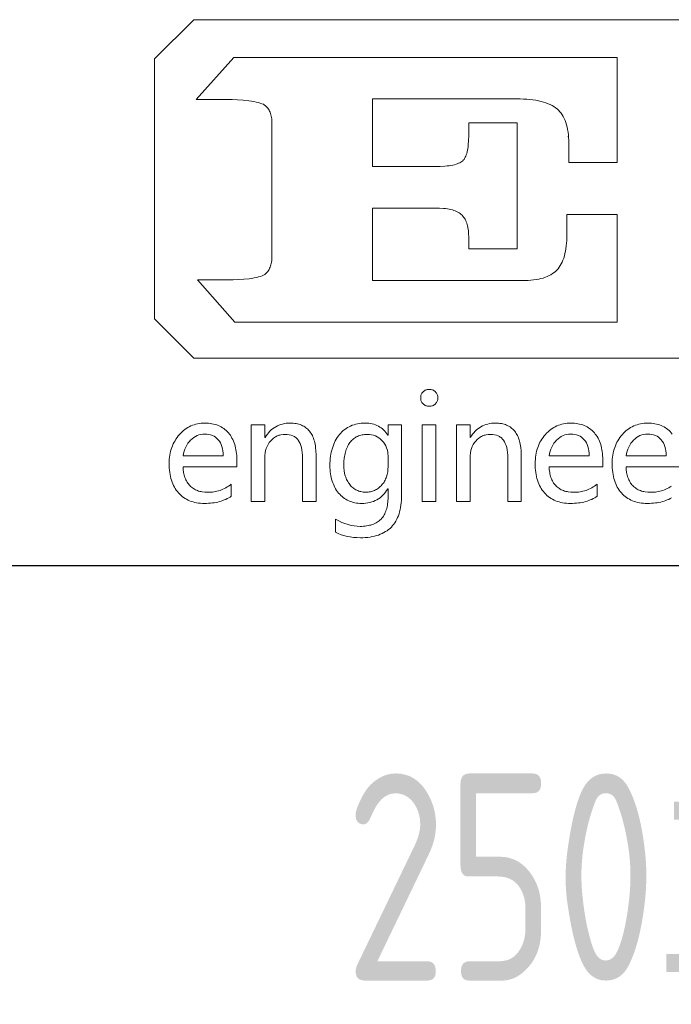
# Model space of a CAD drawing. Header units: millimetres. Extents: x -78 to 1185, y -15 to 876.
# Tile 5 of 9: x 1009 to 1056, y 58 to 130. Entities that reach past the tile are written whole.
import ezdxf
from ezdxf.enums import TextEntityAlignment as Align

# ---------------------------------------------------------------- set-up
doc = ezdxf.new("R2010")
doc.units = ezdxf.units.MM
doc.header["$LTSCALE"] = 30
for name, color, linetype in [('1轮廓实线层', 7, 'Continuous'), ('6文字层', 3, 'Continuous'), ('图层 1', 7, 'Continuous'), ('图框层', 7, 'Continuous')]:
    doc.layers.add(name, color=color, linetype=linetype)
doc.styles.add('PC_TEXTSTYLE', font='isocp.shx', dxfattribs={"width": 0.8, "bigfont": 'hzfs.shx'})

# ---------------------------------------------------------------- blocks, each defined once
blk = doc.blocks.new('PC_TITLE_BLOCK')
for q in [(-40.396, 40.365), (-40.394, 40.343)]:
    blk.add_line((-40.396, 40.343), q)
at = {"layer": '1轮廓实线层'}
blk.add_line((-60, 30), (0, 30), dxfattribs=at)
at = {"layer": '图层 1', "lineweight": 0}
for p, q in [((-50.392, 42.226), (-49.444, 43.174)), ((-49.444, 43.174), (-32.306, 43.174)), ((-49.444, 43.174), (-49.444, 43.174)), ((-50.392, 35.95), (-50.392, 42.226)), ((-49.383, 41.246), (-48.472, 42.263)), ((-48.472, 42.263), (-45.127, 42.263)), ((-45.127, 42.263), (-39.218, 42.263)), ((-39.218, 42.263), (-39.218, 40.998)), ((-48.628, 41.246), (-49.383, 41.246)), ((-48.512, 41.244), (-48.628, 41.246)), ((-48.383, 41.239), (-48.512, 41.244)), ((-48.248, 41.228), (-48.383, 41.239)), ((-48.116, 41.215), (-48.248, 41.228)), ((-48.052, 41.204), (-48.116, 41.215)), ((-47.994, 41.196), (-48.052, 41.204)), ((-47.936, 41.186), (-47.994, 41.196)), ((-47.884, 41.173), (-47.936, 41.186)), ((-47.839, 41.159), (-47.884, 41.173)), ((-47.796, 41.146), (-47.839, 41.159)), ((-47.762, 41.133), (-47.796, 41.146)), ((-47.736, 41.114), (-47.762, 41.133)), ((-41.65, 41.262), (-45.127, 41.262)), ((-45.127, 41.262), (-45.127, 39.631)), ((-41.565, 41.26), (-41.65, 41.262)), ((-41.483, 41.257), (-41.565, 41.26)), ((-41.404, 41.252), (-41.483, 41.257)), ((-41.328, 41.246), (-41.404, 41.252)), ((-41.256, 41.239), (-41.328, 41.246)), ((-41.188, 41.228), (-41.256, 41.239)), ((-41.122, 41.215), (-41.188, 41.228)), ((-41.058, 41.202), (-41.122, 41.215)), ((-40.998, 41.186), (-41.058, 41.202)), ((-40.942, 41.167), (-40.998, 41.186)), ((-40.889, 41.146), (-40.942, 41.167)), ((-40.839, 41.125), (-40.889, 41.146)), ((-40.792, 41.101), (-40.839, 41.125)), ((-47.715, 41.099), (-47.736, 41.114)), ((-47.693, 41.08), (-47.715, 41.099)), ((-47.675, 41.059), (-47.693, 41.08)), ((-47.656, 41.038), (-47.675, 41.059)), ((-47.641, 41.014), (-47.656, 41.038)), ((-47.625, 40.99), (-47.641, 41.014)), ((-47.612, 40.964), (-47.625, 40.99)), ((-47.601, 40.938), (-47.612, 40.964)), ((-47.59, 40.908), (-47.601, 40.938)), ((-47.58, 40.879), (-47.59, 40.908)), ((-40.749, 41.077), (-40.792, 41.101)), ((-40.71, 41.048), (-40.749, 41.077)), ((-40.67, 41.019), (-40.71, 41.048)), ((-40.638, 40.988), (-40.67, 41.019)), ((-40.604, 40.953), (-40.638, 40.988)), ((-40.575, 40.916), (-40.604, 40.953)), ((-40.549, 40.877), (-40.575, 40.916)), ((-39.218, 40.998), (-39.218, 39.728)), ((-47.572, 40.848), (-47.58, 40.879)), ((-47.567, 40.813), (-47.572, 40.848)), ((-47.561, 40.779), (-47.567, 40.813)), ((-47.559, 40.742), (-47.561, 40.779)), ((-47.556, 40.705), (-47.559, 40.742)), ((-47.556, 40.666), (-47.556, 40.705)), ((-47.556, 37.471), (-47.556, 40.666)), ((-42.806, 40.367), (-42.806, 40.681)), ((-42.806, 40.681), (-41.637, 40.681)), ((-41.637, 40.681), (-41.637, 39.163)), ((-40.522, 40.835), (-40.549, 40.877)), ((-40.498, 40.79), (-40.522, 40.835)), ((-40.477, 40.742), (-40.498, 40.79)), ((-40.459, 40.692), (-40.477, 40.742)), ((-40.443, 40.639), (-40.459, 40.692)), ((-40.427, 40.581), (-40.443, 40.639)), ((-40.417, 40.523), (-40.427, 40.581)), ((-40.406, 40.462), (-40.417, 40.523)), ((-40.398, 40.396), (-40.406, 40.462)), ((-42.817, 40.153), (-42.809, 40.256)), ((-42.809, 40.256), (-42.806, 40.367)), ((-40.393, 40.33), (-40.398, 40.396)), ((-40.39, 40.262), (-40.393, 40.33)), ((-40.388, 40.188), (-40.39, 40.262)), ((-40.388, 39.728), (-40.388, 40.188)), ((-42.864, 39.913), (-42.854, 39.945)), ((-42.854, 39.945), (-42.843, 39.982)), ((-42.843, 39.982), (-42.835, 40.021)), ((-42.835, 40.021), (-42.827, 40.064)), ((-42.827, 40.064), (-42.822, 40.106)), ((-42.822, 40.106), (-42.817, 40.153)), ((-43.081, 39.694), (-43.049, 39.707)), ((-43.049, 39.707), (-43.02, 39.72)), ((-43.02, 39.72), (-42.994, 39.734)), ((-42.994, 39.734), (-42.972, 39.747)), ((-42.972, 39.747), (-42.951, 39.765)), ((-42.951, 39.765), (-42.936, 39.781)), ((-42.936, 39.781), (-42.917, 39.802)), ((-42.917, 39.802), (-42.904, 39.826)), ((-42.904, 39.826), (-42.888, 39.852)), ((-42.888, 39.852), (-42.875, 39.881)), ((-42.875, 39.881), (-42.864, 39.913)), ((-39.218, 39.728), (-40.388, 39.728)), ((-45.127, 39.631), (-43.617, 39.631)), ((-43.617, 39.631), (-43.493, 39.633)), ((-43.493, 39.633), (-43.382, 39.638)), ((-43.382, 39.638), (-43.329, 39.644)), ((-43.329, 39.644), (-43.281, 39.649)), ((-43.281, 39.649), (-43.234, 39.657)), ((-43.234, 39.657), (-43.192, 39.665)), ((-43.192, 39.665), (-43.152, 39.673)), ((-43.152, 39.673), (-43.112, 39.683)), ((-43.112, 39.683), (-43.081, 39.694)), ((-41.637, 39.163), (-41.637, 37.645)), ((-43.617, 38.627), (-45.127, 38.627)), ((-45.127, 38.627), (-45.127, 36.874)), ((-43.511, 38.625), (-43.617, 38.627)), ((-43.413, 38.619), (-43.511, 38.625)), ((-43.366, 38.614), (-43.413, 38.619)), ((-43.321, 38.606), (-43.366, 38.614)), ((-43.279, 38.598), (-43.321, 38.606)), ((-43.239, 38.59), (-43.279, 38.598)), ((-43.2, 38.58), (-43.239, 38.59)), ((-43.165, 38.566), (-43.2, 38.58)), ((-43.131, 38.556), (-43.165, 38.566)), ((-43.099, 38.54), (-43.131, 38.556)), ((-43.068, 38.527), (-43.099, 38.54)), ((-43.038, 38.508), (-43.068, 38.527)), ((-43.012, 38.493), (-43.038, 38.508)), ((-42.988, 38.474), (-43.012, 38.493)), ((-42.967, 38.453), (-42.988, 38.474)), ((-42.946, 38.432), (-42.967, 38.453)), ((-42.928, 38.408), (-42.946, 38.432)), ((-42.909, 38.382), (-42.928, 38.408)), ((-42.893, 38.355), (-42.909, 38.382)), ((-42.877, 38.326), (-42.893, 38.355)), ((-42.864, 38.295), (-42.877, 38.326)), ((-42.854, 38.263), (-42.864, 38.295)), ((-40.435, 37.994), (-40.435, 38.474)), ((-40.435, 38.474), (-39.218, 38.474)), ((-39.218, 38.474), (-39.218, 37.175)), ((-42.843, 38.229), (-42.854, 38.263)), ((-42.833, 38.194), (-42.843, 38.229)), ((-42.825, 38.155), (-42.833, 38.194)), ((-42.819, 38.115), (-42.825, 38.155)), ((-42.814, 38.075), (-42.819, 38.115)), ((-42.809, 38.031), (-42.814, 38.075)), ((-42.809, 37.986), (-42.809, 38.031)), ((-42.806, 37.941), (-42.809, 37.986)), ((-42.806, 37.645), (-42.806, 37.941)), ((-40.446, 37.777), (-40.44, 37.846)), ((-40.44, 37.846), (-40.438, 37.92)), ((-40.438, 37.92), (-40.435, 37.994)), ((-41.637, 37.645), (-42.806, 37.645)), ((-40.483, 37.526), (-40.469, 37.584)), ((-40.469, 37.584), (-40.459, 37.645)), ((-40.459, 37.645), (-40.451, 37.711)), ((-40.451, 37.711), (-40.446, 37.777)), ((-47.572, 37.289), (-47.567, 37.323)), ((-47.567, 37.323), (-47.561, 37.357)), ((-47.561, 37.357), (-47.559, 37.394)), ((-47.559, 37.394), (-47.556, 37.431)), ((-47.556, 37.431), (-47.556, 37.471)), ((-40.572, 37.278), (-40.551, 37.32)), ((-40.551, 37.32), (-40.53, 37.368)), ((-40.53, 37.368), (-40.512, 37.418)), ((-40.512, 37.418), (-40.496, 37.471)), ((-40.496, 37.471), (-40.483, 37.526)), ((-47.672, 37.077), (-47.654, 37.098)), ((-47.654, 37.098), (-47.638, 37.12)), ((-47.638, 37.12), (-47.625, 37.146)), ((-47.625, 37.146), (-47.612, 37.172)), ((-47.612, 37.172), (-47.598, 37.199)), ((-47.598, 37.199), (-47.588, 37.228)), ((-47.588, 37.228), (-47.58, 37.257)), ((-47.58, 37.257), (-47.572, 37.289)), ((-40.744, 37.069), (-40.71, 37.096)), ((-40.71, 37.096), (-40.678, 37.127)), ((-40.678, 37.127), (-40.649, 37.162)), ((-40.649, 37.162), (-40.62, 37.196)), ((-40.62, 37.196), (-40.596, 37.236)), ((-40.596, 37.236), (-40.572, 37.278)), ((-39.218, 37.175), (-39.218, 35.871)), ((-48.454, 35.871), (-49.349, 36.89)), ((-49.349, 36.89), (-48.61, 36.89)), ((-48.61, 36.89), (-48.493, 36.893)), ((-48.493, 36.893), (-48.367, 36.898)), ((-48.367, 36.898), (-48.237, 36.908)), ((-48.237, 36.908), (-48.108, 36.922)), ((-48.108, 36.922), (-48.045, 36.929)), ((-48.045, 36.929), (-47.984, 36.94)), ((-47.984, 36.94), (-47.928, 36.951)), ((-47.928, 36.951), (-47.878, 36.964)), ((-47.878, 36.964), (-47.831, 36.974)), ((-47.831, 36.974), (-47.791, 36.99)), ((-47.791, 36.99), (-47.757, 37.003)), ((-47.757, 37.003), (-47.73, 37.019)), ((-47.73, 37.019), (-47.709, 37.038)), ((-47.709, 37.038), (-47.691, 37.056)), ((-47.691, 37.056), (-47.672, 37.077)), ((-45.127, 36.874), (-41.515, 36.874)), ((-41.515, 36.874), (-41.441, 36.877)), ((-41.441, 36.877), (-41.372, 36.879)), ((-41.372, 36.879), (-41.304, 36.885)), ((-41.304, 36.885), (-41.238, 36.89)), ((-41.238, 36.89), (-41.177, 36.9)), ((-41.177, 36.9), (-41.116, 36.911)), ((-41.116, 36.911), (-41.061, 36.924)), ((-41.061, 36.924), (-41.008, 36.937)), ((-41.008, 36.937), (-40.955, 36.956)), ((-40.955, 36.956), (-40.908, 36.974)), ((-40.908, 36.974), (-40.863, 36.995)), ((-40.863, 36.995), (-40.821, 37.017)), ((-40.821, 37.017), (-40.781, 37.043)), ((-40.781, 37.043), (-40.744, 37.069)), ((-49.444, 35.002), (-50.392, 35.95)), ((-39.218, 35.871), (-48.454, 35.871)), ((-48.454, 35.871), (-48.454, 35.871)), ((-9.094, 35.002), (-49.444, 35.002))]:
    blk.add_line(p, q, dxfattribs=at)
for points in [[(-43.965, 34.046), (-43.965, 34.067), (-43.963, 34.086), (-43.957, 34.107), (-43.952, 34.125), (-43.942, 34.144), (-43.934, 34.16), (-43.92, 34.176), (-43.907, 34.191), (-43.891, 34.205), (-43.876, 34.218), (-43.857, 34.228), (-43.841, 34.236), (-43.823, 34.242), (-43.802, 34.247), (-43.78, 34.25), (-43.759, 34.25), (-43.738, 34.25), (-43.717, 34.247), (-43.699, 34.242), (-43.677, 34.236), (-43.659, 34.228), (-43.643, 34.218), (-43.625, 34.205), (-43.611, 34.191), (-43.596, 34.178), (-43.582, 34.16), (-43.572, 34.144), (-43.564, 34.125), (-43.559, 34.107), (-43.553, 34.089), (-43.551, 34.067), (-43.548, 34.046), (-43.551, 34.023), (-43.553, 34.004), (-43.559, 33.983), (-43.564, 33.964), (-43.572, 33.948), (-43.582, 33.93), (-43.596, 33.914), (-43.611, 33.901), (-43.625, 33.885), (-43.643, 33.875), (-43.659, 33.864), (-43.677, 33.856), (-43.699, 33.851), (-43.717, 33.846), (-43.738, 33.843), (-43.759, 33.843), (-43.78, 33.843), (-43.802, 33.846), (-43.823, 33.851), (-43.841, 33.856), (-43.86, 33.864), (-43.876, 33.875), (-43.891, 33.885), (-43.907, 33.901), (-43.92, 33.914), (-43.934, 33.93), (-43.944, 33.948), (-43.952, 33.964), (-43.957, 33.983), (-43.963, 34.004), (-43.965, 34.023), (-43.965, 34.046), (-43.965, 34.046)], [(-48.404, 32.383), (-49.7, 32.383), (-49.695, 32.312), (-49.687, 32.243), (-49.679, 32.211), (-49.671, 32.18), (-49.663, 32.151), (-49.655, 32.121), (-49.645, 32.092), (-49.631, 32.066), (-49.618, 32.04), (-49.605, 32.013), (-49.589, 31.989), (-49.573, 31.968), (-49.555, 31.944), (-49.536, 31.926), (-49.518, 31.905), (-49.497, 31.886), (-49.476, 31.871), (-49.452, 31.855), (-49.428, 31.839), (-49.404, 31.826), (-49.378, 31.815), (-49.352, 31.805), (-49.325, 31.794), (-49.296, 31.786), (-49.267, 31.781), (-49.238, 31.773), (-49.175, 31.768), (-49.106, 31.765), (-49.069, 31.765), (-49.029, 31.768), (-48.992, 31.77), (-48.955, 31.776), (-48.916, 31.784), (-48.882, 31.791), (-48.845, 31.802), (-48.808, 31.812), (-48.773, 31.826), (-48.739, 31.842), (-48.702, 31.857), (-48.668, 31.876), (-48.636, 31.894), (-48.602, 31.916), (-48.567, 31.939), (-48.536, 31.963), (-48.536, 31.67), (-48.567, 31.649), (-48.599, 31.63), (-48.633, 31.612), (-48.668, 31.593), (-48.705, 31.58), (-48.742, 31.564), (-48.781, 31.551), (-48.821, 31.541), (-48.86, 31.53), (-48.903, 31.522), (-48.948, 31.514), (-48.992, 31.509), (-49.037, 31.503), (-49.085, 31.501), (-49.135, 31.498), (-49.183, 31.498), (-49.233, 31.498), (-49.28, 31.501), (-49.328, 31.506), (-49.373, 31.514), (-49.418, 31.522), (-49.46, 31.533), (-49.502, 31.546), (-49.542, 31.562), (-49.579, 31.578), (-49.616, 31.596), (-49.653, 31.617), (-49.687, 31.641), (-49.719, 31.665), (-49.75, 31.691), (-49.782, 31.72), (-49.811, 31.752), (-49.837, 31.784), (-49.864, 31.818), (-49.888, 31.855), (-49.909, 31.892), (-49.93, 31.931), (-49.948, 31.971), (-49.964, 32.013), (-49.98, 32.055), (-49.993, 32.1), (-50.004, 32.148), (-50.014, 32.195), (-50.022, 32.246), (-50.027, 32.296), (-50.033, 32.348), (-50.035, 32.401), (-50.035, 32.457), (-50.035, 32.51), (-50.033, 32.562), (-50.027, 32.613), (-50.02, 32.663), (-50.012, 32.71), (-50.001, 32.755), (-49.988, 32.803), (-49.975, 32.845), (-49.956, 32.89), (-49.94, 32.932), (-49.919, 32.972), (-49.895, 33.011), (-49.872, 33.051), (-49.845, 33.088), (-49.819, 33.125), (-49.79, 33.159), (-49.758, 33.193), (-49.726, 33.225), (-49.692, 33.254), (-49.658, 33.281), (-49.624, 33.304), (-49.587, 33.328), (-49.55, 33.349), (-49.513, 33.368), (-49.473, 33.384), (-49.433, 33.397), (-49.394, 33.407), (-49.352, 33.418), (-49.309, 33.426), (-49.264, 33.431), (-49.219, 33.434), (-49.175, 33.436), (-49.13, 33.434), (-49.087, 33.431), (-49.045, 33.426), (-49.003, 33.42), (-48.963, 33.413), (-48.924, 33.402), (-48.887, 33.391), (-48.852, 33.378), (-48.816, 33.362), (-48.784, 33.344), (-48.75, 33.325), (-48.72, 33.304), (-48.689, 33.281), (-48.662, 33.257), (-48.633, 33.23), (-48.607, 33.201), (-48.583, 33.172), (-48.559, 33.141), (-48.538, 33.109), (-48.52, 33.075), (-48.501, 33.038), (-48.483, 33.001), (-48.47, 32.961), (-48.454, 32.921), (-48.443, 32.879), (-48.433, 32.837), (-48.425, 32.792), (-48.417, 32.747), (-48.412, 32.7), (-48.406, 32.652), (-48.404, 32.599), (-48.404, 32.549), (-48.404, 32.383), (-48.404, 32.383)], [(-46.489, 31.541), (-46.817, 31.541), (-46.817, 32.594), (-46.817, 32.663), (-46.822, 32.729), (-46.83, 32.787), (-46.843, 32.845), (-46.856, 32.895), (-46.875, 32.943), (-46.896, 32.985), (-46.92, 33.022), (-46.933, 33.04), (-46.949, 33.056), (-46.962, 33.069), (-46.978, 33.085), (-46.996, 33.098), (-47.012, 33.109), (-47.031, 33.119), (-47.052, 33.13), (-47.091, 33.143), (-47.136, 33.156), (-47.184, 33.162), (-47.234, 33.164), (-47.287, 33.162), (-47.337, 33.154), (-47.361, 33.148), (-47.385, 33.143), (-47.408, 33.133), (-47.429, 33.125), (-47.451, 33.114), (-47.472, 33.101), (-47.493, 33.088), (-47.514, 33.075), (-47.551, 33.04), (-47.588, 33.003), (-47.619, 32.964), (-47.649, 32.919), (-47.672, 32.871), (-47.691, 32.821), (-47.707, 32.771), (-47.717, 32.716), (-47.725, 32.657), (-47.728, 32.597), (-47.728, 31.541), (-48.055, 31.541), (-48.055, 33.391), (-47.728, 33.391), (-47.728, 33.085), (-47.72, 33.085), (-47.693, 33.127), (-47.664, 33.167), (-47.635, 33.204), (-47.604, 33.238), (-47.572, 33.27), (-47.538, 33.299), (-47.501, 33.325), (-47.464, 33.349), (-47.424, 33.368), (-47.385, 33.386), (-47.342, 33.402), (-47.3, 33.413), (-47.255, 33.423), (-47.21, 33.431), (-47.163, 33.434), (-47.113, 33.436), (-47.076, 33.434), (-47.039, 33.431), (-47.004, 33.428), (-46.97, 33.423), (-46.936, 33.415), (-46.904, 33.407), (-46.875, 33.399), (-46.843, 33.386), (-46.817, 33.373), (-46.788, 33.36), (-46.761, 33.344), (-46.738, 33.325), (-46.714, 33.307), (-46.69, 33.286), (-46.669, 33.265), (-46.648, 33.241), (-46.629, 33.214), (-46.611, 33.188), (-46.595, 33.162), (-46.579, 33.133), (-46.566, 33.101), (-46.553, 33.069), (-46.54, 33.035), (-46.529, 33.001), (-46.521, 32.964), (-46.513, 32.927), (-46.505, 32.887), (-46.5, 32.848), (-46.492, 32.763), (-46.489, 32.673), (-46.489, 31.541), (-46.489, 31.541)], [(-44.425, 31.696), (-44.425, 31.633), (-44.427, 31.572), (-44.433, 31.512), (-44.441, 31.456), (-44.448, 31.401), (-44.459, 31.348), (-44.472, 31.295), (-44.485, 31.247), (-44.504, 31.2), (-44.522, 31.155), (-44.541, 31.113), (-44.565, 31.071), (-44.588, 31.031), (-44.615, 30.994), (-44.644, 30.96), (-44.673, 30.925), (-44.705, 30.894), (-44.739, 30.865), (-44.776, 30.838), (-44.813, 30.815), (-44.852, 30.791), (-44.895, 30.77), (-44.94, 30.751), (-44.984, 30.733), (-45.032, 30.719), (-45.082, 30.706), (-45.135, 30.696), (-45.188, 30.685), (-45.243, 30.677), (-45.301, 30.674), (-45.359, 30.669), (-45.42, 30.669), (-45.507, 30.672), (-45.589, 30.677), (-45.668, 30.688), (-45.742, 30.701), (-45.816, 30.719), (-45.887, 30.741), (-45.956, 30.767), (-46.019, 30.799), (-46.019, 31.115), (-45.943, 31.073), (-45.866, 31.039), (-45.792, 31.01), (-45.716, 30.986), (-45.645, 30.965), (-45.571, 30.952), (-45.499, 30.944), (-45.425, 30.941), (-45.386, 30.941), (-45.346, 30.944), (-45.307, 30.949), (-45.27, 30.952), (-45.233, 30.96), (-45.198, 30.968), (-45.164, 30.975), (-45.132, 30.986), (-45.101, 30.997), (-45.072, 31.01), (-45.043, 31.026), (-45.016, 31.041), (-44.99, 31.06), (-44.966, 31.079), (-44.942, 31.097), (-44.921, 31.118), (-44.9, 31.142), (-44.881, 31.166), (-44.863, 31.192), (-44.847, 31.218), (-44.831, 31.247), (-44.818, 31.277), (-44.805, 31.308), (-44.794, 31.34), (-44.784, 31.374), (-44.776, 31.411), (-44.768, 31.446), (-44.763, 31.485), (-44.757, 31.525), (-44.755, 31.564), (-44.752, 31.607), (-44.752, 31.652), (-44.752, 31.847), (-44.757, 31.847), (-44.786, 31.805), (-44.815, 31.765), (-44.845, 31.728), (-44.876, 31.694), (-44.911, 31.662), (-44.945, 31.633), (-44.982, 31.609), (-45.021, 31.586), (-45.061, 31.564), (-45.103, 31.546), (-45.145, 31.533), (-45.19, 31.52), (-45.238, 31.509), (-45.285, 31.503), (-45.336, 31.498), (-45.388, 31.498), (-45.431, 31.498), (-45.473, 31.501), (-45.512, 31.506), (-45.552, 31.514), (-45.592, 31.522), (-45.629, 31.533), (-45.666, 31.546), (-45.703, 31.559), (-45.737, 31.578), (-45.769, 31.596), (-45.8, 31.614), (-45.832, 31.638), (-45.861, 31.662), (-45.89, 31.688), (-45.919, 31.718), (-45.945, 31.746), (-45.969, 31.778), (-45.993, 31.812), (-46.017, 31.847), (-46.038, 31.881), (-46.056, 31.918), (-46.072, 31.958), (-46.088, 31.997), (-46.101, 32.037), (-46.114, 32.079), (-46.125, 32.121), (-46.133, 32.166), (-46.141, 32.211), (-46.146, 32.259), (-46.151, 32.309), (-46.154, 32.356), (-46.154, 32.409), (-46.154, 32.467), (-46.151, 32.523), (-46.146, 32.578), (-46.141, 32.634), (-46.133, 32.684), (-46.122, 32.737), (-46.109, 32.784), (-46.096, 32.832), (-46.08, 32.879), (-46.064, 32.924), (-46.046, 32.966), (-46.025, 33.009), (-46.001, 33.048), (-45.977, 33.088), (-45.951, 33.125), (-45.924, 33.159), (-45.893, 33.193), (-45.864, 33.225), (-45.832, 33.254), (-45.798, 33.281), (-45.763, 33.304), (-45.729, 33.328), (-45.692, 33.349), (-45.655, 33.365), (-45.615, 33.384), (-45.573, 33.397), (-45.534, 33.407), (-45.491, 33.418), (-45.446, 33.426), (-45.402, 33.431), (-45.354, 33.434), (-45.307, 33.436), (-45.262, 33.434), (-45.219, 33.431), (-45.175, 33.426), (-45.135, 33.418), (-45.095, 33.407), (-45.056, 33.394), (-45.021, 33.378), (-44.984, 33.362), (-44.953, 33.341), (-44.921, 33.32), (-44.889, 33.296), (-44.86, 33.27), (-44.831, 33.241), (-44.808, 33.209), (-44.781, 33.178), (-44.757, 33.141), (-44.752, 33.141), (-44.752, 33.391), (-44.425, 33.391), (-44.425, 31.696), (-44.425, 31.696)], [(-43.928, 31.541), (-43.928, 33.391), (-43.598, 33.391), (-43.598, 31.541), (-43.928, 31.541), (-43.928, 31.541)], [(-41.536, 31.541), (-41.864, 31.541), (-41.864, 32.594), (-41.864, 32.663), (-41.869, 32.729), (-41.877, 32.787), (-41.887, 32.845), (-41.903, 32.895), (-41.922, 32.943), (-41.943, 32.985), (-41.967, 33.022), (-41.98, 33.04), (-41.996, 33.056), (-42.009, 33.069), (-42.025, 33.085), (-42.043, 33.098), (-42.059, 33.109), (-42.077, 33.119), (-42.096, 33.13), (-42.138, 33.143), (-42.183, 33.156), (-42.228, 33.162), (-42.281, 33.164), (-42.334, 33.162), (-42.384, 33.154), (-42.407, 33.148), (-42.431, 33.143), (-42.452, 33.133), (-42.476, 33.125), (-42.497, 33.114), (-42.518, 33.101), (-42.539, 33.088), (-42.561, 33.075), (-42.598, 33.04), (-42.635, 33.003), (-42.666, 32.964), (-42.695, 32.919), (-42.719, 32.871), (-42.738, 32.821), (-42.753, 32.771), (-42.764, 32.716), (-42.772, 32.657), (-42.772, 32.597), (-42.772, 31.541), (-43.102, 31.541), (-43.102, 33.391), (-42.772, 33.391), (-42.772, 33.085), (-42.767, 33.085), (-42.74, 33.127), (-42.711, 33.167), (-42.682, 33.204), (-42.65, 33.238), (-42.616, 33.27), (-42.582, 33.299), (-42.547, 33.325), (-42.51, 33.349), (-42.471, 33.368), (-42.431, 33.386), (-42.389, 33.402), (-42.347, 33.413), (-42.302, 33.423), (-42.257, 33.431), (-42.207, 33.434), (-42.159, 33.436), (-42.122, 33.434), (-42.085, 33.431), (-42.051, 33.428), (-42.017, 33.423), (-41.982, 33.415), (-41.951, 33.407), (-41.919, 33.399), (-41.89, 33.386), (-41.864, 33.373), (-41.835, 33.36), (-41.808, 33.344), (-41.784, 33.325), (-41.761, 33.307), (-41.737, 33.286), (-41.716, 33.265), (-41.695, 33.241), (-41.676, 33.214), (-41.658, 33.188), (-41.642, 33.162), (-41.626, 33.133), (-41.61, 33.101), (-41.6, 33.069), (-41.586, 33.035), (-41.576, 33.001), (-41.568, 32.964), (-41.56, 32.927), (-41.552, 32.887), (-41.547, 32.848), (-41.539, 32.763), (-41.536, 32.673), (-41.536, 31.541), (-41.536, 31.541)], [(-39.569, 32.383), (-40.863, 32.383), (-40.86, 32.312), (-40.85, 32.243), (-40.844, 32.211), (-40.836, 32.18), (-40.829, 32.151), (-40.821, 32.121), (-40.807, 32.092), (-40.797, 32.066), (-40.784, 32.04), (-40.77, 32.013), (-40.755, 31.989), (-40.739, 31.968), (-40.72, 31.944), (-40.702, 31.926), (-40.683, 31.905), (-40.662, 31.886), (-40.641, 31.871), (-40.617, 31.855), (-40.594, 31.839), (-40.57, 31.826), (-40.543, 31.815), (-40.517, 31.805), (-40.491, 31.794), (-40.462, 31.786), (-40.432, 31.781), (-40.403, 31.773), (-40.34, 31.768), (-40.271, 31.765), (-40.234, 31.765), (-40.195, 31.768), (-40.158, 31.77), (-40.118, 31.776), (-40.081, 31.784), (-40.047, 31.791), (-40.01, 31.802), (-39.973, 31.812), (-39.939, 31.826), (-39.902, 31.842), (-39.867, 31.857), (-39.833, 31.876), (-39.801, 31.894), (-39.767, 31.916), (-39.733, 31.939), (-39.701, 31.963), (-39.701, 31.67), (-39.733, 31.649), (-39.764, 31.63), (-39.799, 31.612), (-39.833, 31.593), (-39.87, 31.58), (-39.907, 31.564), (-39.947, 31.551), (-39.986, 31.541), (-40.026, 31.53), (-40.068, 31.522), (-40.113, 31.514), (-40.158, 31.509), (-40.203, 31.503), (-40.25, 31.501), (-40.298, 31.498), (-40.348, 31.498), (-40.398, 31.498), (-40.446, 31.501), (-40.493, 31.506), (-40.538, 31.514), (-40.583, 31.522), (-40.625, 31.533), (-40.667, 31.546), (-40.707, 31.562), (-40.744, 31.578), (-40.781, 31.596), (-40.818, 31.617), (-40.852, 31.641), (-40.884, 31.665), (-40.916, 31.691), (-40.947, 31.72), (-40.976, 31.752), (-41.003, 31.784), (-41.029, 31.818), (-41.053, 31.855), (-41.074, 31.892), (-41.095, 31.931), (-41.114, 31.971), (-41.13, 32.013), (-41.145, 32.055), (-41.159, 32.1), (-41.169, 32.148), (-41.18, 32.195), (-41.188, 32.246), (-41.193, 32.296), (-41.198, 32.348), (-41.201, 32.401), (-41.201, 32.457), (-41.201, 32.51), (-41.196, 32.562), (-41.193, 32.613), (-41.185, 32.663), (-41.177, 32.71), (-41.166, 32.755), (-41.153, 32.803), (-41.14, 32.845), (-41.122, 32.89), (-41.103, 32.932), (-41.085, 32.972), (-41.061, 33.011), (-41.037, 33.051), (-41.011, 33.088), (-40.984, 33.125), (-40.955, 33.159), (-40.924, 33.193), (-40.889, 33.225), (-40.858, 33.254), (-40.823, 33.281), (-40.789, 33.304), (-40.752, 33.328), (-40.715, 33.349), (-40.678, 33.368), (-40.638, 33.384), (-40.599, 33.397), (-40.557, 33.407), (-40.517, 33.418), (-40.475, 33.426), (-40.43, 33.431), (-40.385, 33.434), (-40.34, 33.436), (-40.295, 33.434), (-40.253, 33.431), (-40.211, 33.426), (-40.168, 33.42), (-40.129, 33.413), (-40.089, 33.402), (-40.052, 33.391), (-40.018, 33.378), (-39.981, 33.362), (-39.949, 33.344), (-39.915, 33.325), (-39.886, 33.304), (-39.854, 33.281), (-39.828, 33.257), (-39.799, 33.23), (-39.772, 33.201), (-39.749, 33.172), (-39.725, 33.141), (-39.704, 33.109), (-39.683, 33.075), (-39.667, 33.038), (-39.648, 33.001), (-39.632, 32.961), (-39.619, 32.921), (-39.609, 32.879), (-39.598, 32.837), (-39.59, 32.792), (-39.582, 32.747), (-39.577, 32.7), (-39.572, 32.652), (-39.569, 32.599), (-39.569, 32.549), (-39.569, 32.383), (-39.569, 32.383)], [(-37.713, 32.383), (-39.007, 32.383), (-39.004, 32.312), (-38.994, 32.243), (-38.988, 32.211), (-38.98, 32.18), (-38.972, 32.151), (-38.962, 32.121), (-38.951, 32.092), (-38.941, 32.066), (-38.928, 32.04), (-38.912, 32.013), (-38.898, 31.989), (-38.883, 31.968), (-38.864, 31.944), (-38.846, 31.926), (-38.825, 31.905), (-38.803, 31.886), (-38.782, 31.871), (-38.761, 31.855), (-38.737, 31.839), (-38.711, 31.826), (-38.687, 31.815), (-38.661, 31.805), (-38.632, 31.794), (-38.605, 31.786), (-38.576, 31.781), (-38.545, 31.773), (-38.481, 31.768), (-38.415, 31.765), (-38.376, 31.765), (-38.339, 31.768), (-38.299, 31.77), (-38.262, 31.776), (-38.225, 31.784), (-38.188, 31.791), (-38.154, 31.802), (-38.117, 31.812), (-38.083, 31.826), (-38.046, 31.842), (-38.011, 31.857), (-37.977, 31.876), (-37.943, 31.894), (-37.911, 31.916)], [(-37.908, 31.63), (-37.943, 31.612), (-37.977, 31.593), (-38.011, 31.58), (-38.051, 31.564), (-38.088, 31.551), (-38.127, 31.541), (-38.17, 31.53), (-38.212, 31.522), (-38.254, 31.514), (-38.299, 31.509), (-38.347, 31.503), (-38.394, 31.501), (-38.442, 31.498), (-38.492, 31.498), (-38.542, 31.498), (-38.59, 31.501), (-38.637, 31.506), (-38.682, 31.514), (-38.727, 31.522), (-38.769, 31.533), (-38.809, 31.546), (-38.848, 31.562), (-38.888, 31.578), (-38.925, 31.596), (-38.962, 31.617), (-38.996, 31.641), (-39.028, 31.665), (-39.06, 31.691), (-39.091, 31.72), (-39.118, 31.752), (-39.147, 31.784), (-39.17, 31.818), (-39.194, 31.855), (-39.218, 31.892), (-39.236, 31.931), (-39.255, 31.971), (-39.273, 32.013), (-39.287, 32.055), (-39.3, 32.1), (-39.313, 32.148), (-39.321, 32.195), (-39.329, 32.246), (-39.337, 32.296), (-39.339, 32.348), (-39.342, 32.401), (-39.345, 32.457), (-39.342, 32.51), (-39.339, 32.562), (-39.334, 32.613), (-39.329, 32.663), (-39.321, 32.71), (-39.31, 32.755), (-39.297, 32.803), (-39.281, 32.845), (-39.265, 32.89), (-39.247, 32.932), (-39.229, 32.972), (-39.205, 33.011), (-39.181, 33.051), (-39.155, 33.088), (-39.128, 33.125), (-39.097, 33.159), (-39.065, 33.193), (-39.033, 33.225), (-39.001, 33.254), (-38.967, 33.281), (-38.93, 33.304), (-38.896, 33.328), (-38.859, 33.349), (-38.819, 33.368), (-38.782, 33.384), (-38.743, 33.397), (-38.7, 33.407), (-38.658, 33.418), (-38.616, 33.426), (-38.574, 33.431), (-38.529, 33.434), (-38.484, 33.436), (-38.439, 33.434), (-38.394, 33.431), (-38.352, 33.426), (-38.312, 33.42), (-38.273, 33.413), (-38.233, 33.402), (-38.196, 33.391), (-38.159, 33.378), (-38.125, 33.362), (-38.091, 33.344), (-38.059, 33.325), (-38.027, 33.304), (-37.998, 33.281), (-37.969, 33.257), (-37.943, 33.23), (-37.916, 33.201), (-37.892, 33.172)], [(-48.731, 32.647), (-48.734, 32.708), (-48.739, 32.763), (-48.75, 32.818), (-48.763, 32.869), (-48.779, 32.916), (-48.8, 32.958), (-48.823, 32.998), (-48.85, 33.035), (-48.882, 33.067), (-48.916, 33.093), (-48.953, 33.117), (-48.992, 33.138), (-49.035, 33.151), (-49.08, 33.162), (-49.13, 33.17), (-49.18, 33.172), (-49.227, 33.17), (-49.275, 33.162), (-49.32, 33.151), (-49.362, 33.135), (-49.404, 33.114), (-49.444, 33.09), (-49.484, 33.059), (-49.518, 33.027), (-49.552, 32.987), (-49.584, 32.948), (-49.61, 32.903), (-49.637, 32.858), (-49.655, 32.808), (-49.674, 32.758), (-49.687, 32.702), (-49.7, 32.647), (-48.731, 32.647), (-48.731, 32.647)], [(-44.752, 32.642), (-44.755, 32.694), (-44.76, 32.745), (-44.771, 32.795), (-44.786, 32.842), (-44.808, 32.887), (-44.831, 32.929), (-44.863, 32.972), (-44.895, 33.011), (-44.934, 33.046), (-44.974, 33.077), (-45.013, 33.104), (-45.058, 33.125), (-45.103, 33.143), (-45.151, 33.154), (-45.201, 33.162), (-45.254, 33.164), (-45.288, 33.164), (-45.32, 33.162), (-45.349, 33.156), (-45.38, 33.151), (-45.41, 33.146), (-45.439, 33.138), (-45.465, 33.127), (-45.491, 33.114), (-45.518, 33.101), (-45.542, 33.088), (-45.565, 33.072), (-45.589, 33.053), (-45.61, 33.035), (-45.631, 33.014), (-45.652, 32.993), (-45.671, 32.969), (-45.689, 32.943), (-45.705, 32.916), (-45.721, 32.89), (-45.734, 32.861), (-45.75, 32.832), (-45.761, 32.8), (-45.771, 32.768), (-45.782, 32.734), (-45.79, 32.7), (-45.798, 32.665), (-45.806, 32.628), (-45.811, 32.591), (-45.816, 32.512), (-45.819, 32.428), (-45.816, 32.356), (-45.811, 32.288), (-45.8, 32.222), (-45.784, 32.161), (-45.774, 32.132), (-45.763, 32.103), (-45.753, 32.076), (-45.74, 32.05), (-45.724, 32.024), (-45.711, 31.997), (-45.692, 31.974), (-45.676, 31.95), (-45.658, 31.929), (-45.639, 31.908), (-45.618, 31.889), (-45.597, 31.871), (-45.576, 31.855), (-45.555, 31.839), (-45.531, 31.826), (-45.507, 31.815), (-45.483, 31.805), (-45.46, 31.794), (-45.433, 31.786), (-45.407, 31.781), (-45.38, 31.776), (-45.351, 31.77), (-45.322, 31.77), (-45.293, 31.768), (-45.264, 31.77), (-45.235, 31.77), (-45.206, 31.776), (-45.18, 31.778), (-45.153, 31.786), (-45.127, 31.794), (-45.101, 31.802), (-45.077, 31.812), (-45.053, 31.823), (-45.029, 31.836), (-45.006, 31.85), (-44.984, 31.865), (-44.963, 31.884), (-44.942, 31.902), (-44.921, 31.921), (-44.903, 31.942), (-44.884, 31.966), (-44.866, 31.987), (-44.85, 32.01), (-44.837, 32.034), (-44.823, 32.061), (-44.81, 32.087), (-44.8, 32.114), (-44.789, 32.14), (-44.773, 32.198), (-44.76, 32.256), (-44.755, 32.319), (-44.752, 32.385), (-44.752, 32.642), (-44.752, 32.642)], [(-39.897, 32.647), (-39.899, 32.708), (-39.904, 32.763), (-39.915, 32.818), (-39.928, 32.869), (-39.944, 32.916), (-39.965, 32.958), (-39.989, 32.998), (-40.015, 33.035), (-40.047, 33.067), (-40.081, 33.093), (-40.118, 33.117), (-40.158, 33.138), (-40.2, 33.151), (-40.245, 33.162), (-40.295, 33.17), (-40.345, 33.172), (-40.393, 33.17), (-40.44, 33.162), (-40.485, 33.151), (-40.528, 33.135), (-40.57, 33.114), (-40.609, 33.09), (-40.649, 33.059), (-40.683, 33.027), (-40.718, 32.987), (-40.749, 32.948), (-40.776, 32.903), (-40.802, 32.858), (-40.821, 32.808), (-40.839, 32.758), (-40.852, 32.702), (-40.863, 32.647), (-39.897, 32.647), (-39.897, 32.647)], [(-38.04, 32.647), (-38.043, 32.708), (-38.048, 32.763), (-38.059, 32.818), (-38.069, 32.869), (-38.088, 32.916), (-38.106, 32.958), (-38.133, 32.998), (-38.159, 33.035), (-38.191, 33.067), (-38.223, 33.093), (-38.259, 33.117), (-38.299, 33.138), (-38.344, 33.151), (-38.389, 33.162), (-38.436, 33.17), (-38.489, 33.172), (-38.537, 33.17), (-38.584, 33.162), (-38.629, 33.151), (-38.671, 33.135), (-38.714, 33.114), (-38.753, 33.09), (-38.79, 33.059), (-38.827, 33.027), (-38.862, 32.987), (-38.893, 32.948), (-38.92, 32.903), (-38.943, 32.858), (-38.964, 32.808), (-38.983, 32.758), (-38.996, 32.702), (-39.007, 32.647), (-38.04, 32.647), (-38.04, 32.647)]]:
    blk.add_lwpolyline(points, dxfattribs=at)
at = {"layer": '6文字层', "style": 'PC_TEXTSTYLE', "flags": 8}
for tag, height, width, p, p2 in [('产品名称或材料标记', 7, 0.600652, (-113.463, 28.635), (-66.422, 28.635)), ('图样名称', 5, 2.004495, (-54.785, 19.978), (-5.268, 19.978)), ('标准化', 3.5, 1.023147, (-133.835, 15.372), (-120.752, 15.372)), ('重量', 3.5, 1.408247, (-88.457, 7.542), (-76.549, 7.542)), ('比例', 3.5, 1.385287, (-73.354, 7.542), (-61.929, 7.542)), ('图样代号', 5, 2.006536, (-54.785, 5.63), (-5.516, 5.63)), ('审核', 3.5, 1.579393, (-163.989, 5.367), (-150.634, 5.367)), ('共几页', 3.5, 0.557144, (-108.073, 0.625), (-101.045, 0.625)), ('工艺', 3.5, 1.621807, (-164.21, 0.371), (-150.891, 0.371)), ('日期', 3.5, 1.560088, (-133.835, 0.371), (-120.752, 0.371))]:
    blk.add_attdef(tag, text='', height=height, dxfattribs=dict(at, width=width)).set_placement(p, p2, align=Align.FIT)
at = {"layer": '6文字层', "style": 'PC_TEXTSTYLE', "width": 9.905045, "flags": 8}
blk.add_attdef('设计', text='', height=3.5, rotation=358.4644, dxfattribs=at).set_placement((-164.229, 15.372), (-150.367, 15), align=Align.FIT)
at = {"layer": '6文字层', "color": 3, "style": 'PC_TEXTSTYLE', "width": 0.56476, "flags": 8}
blk.add_attdef('第几页', text='', height=3.5, dxfattribs=at).set_placement((-78.287, 0.753), (-71.163, 0.753), align=Align.FIT)
at = {"layer": '6文字层', "ltscale": 10, "style": 'PC_TEXTSTYLE', "flags": 1}
blk.add_attdef('图纸张数', (-58.679, -0.492), '', height=2.5, dxfattribs=at)

msp = doc.modelspace()

# ---------------------------------------------------------------- block references
at = {"layer": '图框层'}
ref = msp.add_blockref('PC_TITLE_BLOCK', (1170, 0), dxfattribs=dict(at, xscale=3, yscale=3, zscale=3))
ref.add_attrib('图样名称', '250主动车轮装配', dxfattribs={"layer": '6文字层', "height": 15, "style": 'PC_TEXTSTYLE', "width": 0.8}).set_placement((1079.92, 59.933), align=Align.CENTER)

doc.saveas('drawing.dxf')
